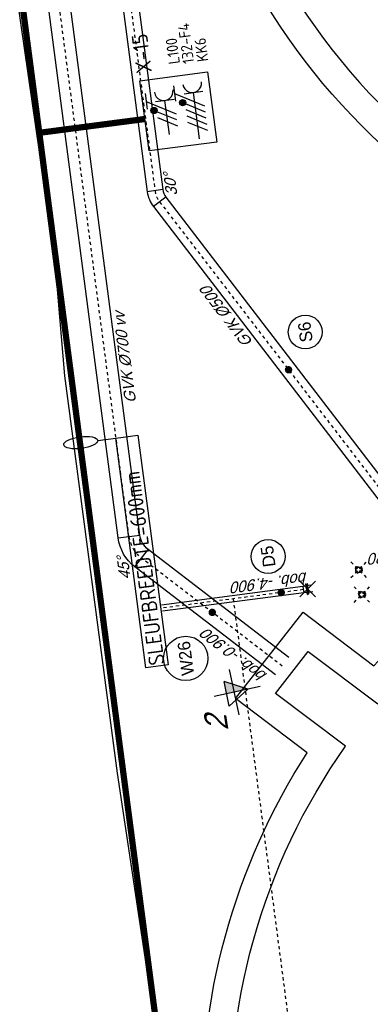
# Model space of a CAD drawing. Header units: metres. Extents: x 118052 to 118564, y 454784 to 455719.
# Tile 5 of 160: x 118171 to 118182, y 455193 to 455224. Entities that reach past the tile are written whole.
import ezdxf
from ezdxf.enums import TextEntityAlignment as Align

# ---------------------------------------------------------------- set-up
doc = ezdxf.new("R2010")
doc.units = ezdxf.units.M
doc.header["$LTSCALE"] = 0.5
doc.header["$PDMODE"] = 3
doc.header["$PDSIZE"] = 0.25
for name, pattern in [('CENTER', [2, 1.25, -0.25, 0.25, -0.25]), ('DASHED', [19.049999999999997, 12.7, -6.35]), ('HIDDEN2', [4.762499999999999, 3.175, -1.5875]), ('Tauw_L_Center1', [13, 8, -1.67, 1.66, -1.67]), ('Tauw_L_Center2', [6.4990000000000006, 4, -0.833, 0.833, -0.833])]:
    doc.linetypes.add(name, pattern=pattern)
for name, color, linetype in [('_gebouwen', 7, 'Continuous'), ('_verharding', 7, 'Continuous'), ('EL6221--', 6, 'Continuous'), ('EL6222--', 6, 'Continuous'), ('EL_N_A_EB00----REVISIE~-_-----', 1, 'Continuous'), ('GRAAFWERKZAAMHEDEN', 6, 'Continuous'), ('KABELLOOP', 6, 'Continuous'), ('Koningsstal VIEUWPORT', 254, 'Continuous'), ('ZU_N_-_AL999---LA_PE-63_vbr11__18_^200~N_-----', 7, 'Continuous'), ('ZU_N_-_AL999---LD_pvc200_vbr11__18_^200~N_-----', 7, 'Continuous'), ('ZU_N_-_AL999---LD_pvc200_vbr11__20_^200~M_-----', 7, 'Continuous'), ('ZU_N_-_AL999---LS_GVK500_pgr05__18_^200~-_-----', 7, 'Continuous'), ('ZU_N_-_AL999---LS_GVK500_pgr05__18_^200~B_-----', 7, 'Continuous'), ('ZU_N_-_AL999---LS_GVK500_pgr05__20_^200~M_-----', 7, 'Continuous'), ('ZU_N_-_AL999---LW_gvk700_vgr05__18_^200~-_-----', 7, 'Continuous'), ('ZU_N_-_AL999---LW_gvk700_vgr05__18_^200~B_-----', 7, 'Continuous'), ('ZU_N_-_AL999---LW_gvk700_vgr05__18_^200~N_-----', 7, 'Continuous'), ('ZU_N_-_AL999---LW_gvk700_vgr05__20_^200~M_-----', 7, 'Continuous'), ('ZU_N_-_DX1AMA--_maatvoering_ANG__18_^200', 7, 'Continuous'), ('ZU_N_-_EL999---LD_pvc200_vbr11~H_-----', 2, 'Tauw_L_Center2'), ('ZU_N_-_EL999---LD_pvc200_vbr11~W_-----', 8, 'Continuous'), ('ZU_N_-_EL999---LD_pvc80_sdr00~H_-----', 2, 'Tauw_L_Center2'), ('ZU_N_-_EL999---LS_GVK500_pgr05~H_-----', 2, 'Tauw_L_Center2'), ('ZU_N_-_EL999---LS_GVK500_pgr05~W_-----', 2, 'Continuous'), ('ZU_N_-_EL999---LW_gvk700_vgr05~H_-----', 2, 'Tauw_L_Center1'), ('ZU_N_-_EL999---LW_gvk700_vgr05~W_-----', 2, 'Continuous'), ('ZU_N_-_MB00----SYM_SONDERING~-_001--', 1, 'Continuous'), ('ZU_N_-_ML999---LD_pvc200_vbr11__20_^200~M_-----', 7, 'Continuous'), ('ZU_N_-_ML999---LS_GVK500_pgr05__20_^200~M_-----', 7, 'Continuous'), ('ZU_N_-_ML999---LW_gvk700_vgr05__20_^200~M_-----', 7, 'Continuous'), ('ZU_N_-_TB00----tekst__35_^200~-_-----', 7, 'Continuous'), ('ZU_N_A_EL990---L__GY-FM200_pn10~W_-----', 8, 'Continuous'), ('ZU_N_A_EL999---A__GY-straatpot~-_-----', 8, 'Continuous'), ('ZU_N_A_EL999---L__GY-VK200_pn10~W_-----', 8, 'Continuous')]:
    doc.layers.add(name, color=color, linetype=linetype)
doc.layers.add('_hekwerk', color=7, linetype='Continuous', lineweight=50)
doc.styles.add('BURO-018', font='Isocp.shx', dxfattribs={"height": 360})
doc.styles.add('BURO-025', font='Isocp.shx', dxfattribs={"height": 500})
doc.styles.add('civiel', font='civiel.shx')
doc.styles.add('TAUW-ISOCP', font='tcb_isocp.shx')
doc.styles.add('tcb_isocp', font='tcb_isocp.shx')
doc.dimstyles.new('tzu18-dot_^200', dxfattribs={"dimscale": 200, "dimtxt": 1.8, "dimasz": 3, "dimexe": 2, "dimexo": 0, "dimgap": 0.5, "dimtad": 1, "dimdec": 0, "dimzin": 0, "dimdsep": 46, "dimtxsty": 'TAUW-ISOCP', "dimblk": 'DOTSMALL', "dimcen": 2, "dimdle": 1.5, "dimclre": 8, "dimadec": 0, "dimazin": 0, "dimtp": 1, "dimtm": 1, "dimtfac": 1, "dimtix": 1, "dimtmove": 1, "dimatfit": 3, "dimldrblk": 'DOTSMALL', "dimfxl": 1, "dimtvp": 0.5, "dimtolj": 1, "dimtzin": 0, "dimlwd": -1, "dimlwe": 5, "dimarcsym": 0})

# ---------------------------------------------------------------- blocks, each defined once
blk = doc.blocks.new('_VK200200')
at = {"color": 0}
for p, q in [((0, 134), (0, -134)), ((0, 134), (24, 134)), ((24, 170.0000000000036), (24, -170.0000000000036)), ((41, 170.0000000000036), (24, 170.0000000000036)), ((41, 170.0000000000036), (41, -170.0000000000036)), ((41, 100), (140, 100)), ((61, 100), (41, 100)), ((140, 100), (140, -100)), ((0, -134), (24, -134)), ((41, -170.0000000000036), (24, -170.0000000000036)), ((41, -100), (140, -100)), ((61, -100), (41, -100))]:
    blk.add_line(p, q, dxfattribs=at)
blk.add_point((0, 0), dxfattribs=at)
blk = doc.blocks.new('zusondg1')
for p, q in [((0, -1.056103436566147), (0, 0.819315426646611)), ((-0.9336846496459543, 0), (0.933684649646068, 0)), ((-0.5, 0.314618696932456), (0, -0.5514067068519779)), ((-0.5, 0.314618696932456), (0.5, 0.314618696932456)), ((0, -0.5514067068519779), (0.5, 0.314618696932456))]:
    blk.add_line(p, q)
for points in [[(0, -0.5514067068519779), (0, 0.314618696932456), (0.5, 0.314618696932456)], [(0, -0.5514067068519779), (0, 0.314618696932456), (0.5, 0.314618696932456), (0, -0.5514067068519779)]]:
    blk.add_solid(points)
blk = doc.blocks.new('*D166')
at = {"layer": 'Defpoints', "color": 0, "transparency": 16777216}
for p in [(-247920.1056192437, 74161.68905294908), (-254674.4819742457, 64212.83795781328), (-284965.6980101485, 59848.63425696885), (-262229.9305387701, 59850.06411848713), (-238585.0830094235, 59851.55115258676)]:
    blk.add_point(p, dxfattribs=at)
at = {"layer": 'ZU_N_-_DX1AMA--_maatvoering_ANG__18_^200', "transparency": 16777216}
for start, end in [(25.52920445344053, 42.16630266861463), (2.840904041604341, 13.34765671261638)]:
    blk.add_arc((-262229.9305386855, 59850.06411857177), 8724.597330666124, start, end, dxfattribs=at)
for points in [[(-255815.4165380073, 65657.11464278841), (-255711.1097140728, 65756.39246750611), (-256061.0966001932, 66019.674026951)], [(-253444.0778456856, 60284.26679675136), (-253588.0334828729, 60280.69265041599), (-253505.3332252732, 59850.61281202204)]]:
    blk.add_solid(points, dxfattribs=at)
at = {"layer": 'ZU_N_-_DX1AMA--_maatvoering_ANG__18_^200', "transparency": 16777216, "insert": (-254002.6382923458, 62753.55527157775), "char_height": 360, "attachment_point": 5, "rotation": 109.43843058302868, "style": 'civiel'}
blk.add_mtext('\\A1;45.00°', dxfattribs=at)
blk = doc.blocks.new('_DotSmall')
at = {"color": 0, "linetype": 'ByBlock', "const_width": 0.5}
blk.add_lwpolyline([(-0.0625, 0, 1), (0.0625, 0, 1)], format="xyb", close=True, dxfattribs=at)
blk = doc.blocks.new('_ZUSTRPBA')
at = {"linetype": 'CENTER'}
for p, q in [((-140, 0), (140, 0)), ((0, 140), (0, -140))]:
    blk.add_line(p, q, dxfattribs=at)
at = {"color": 8, "linetype": 'HIDDEN2'}
blk.add_circle((0, 0), 115, dxfattribs=at)
for radius in [95, 83]:
    blk.add_circle((0, 0), radius)
at = {"linetype": 'CENTER'}
blk.add_point((0, 0), dxfattribs=at)
blk = doc.blocks.new('E00416')
at = {"color": 0, "linetype": 'Continuous'}
for p, q in [((-3, 7.982050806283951), (-2.99999988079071, 5.482050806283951)), ((-2.999999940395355, 6.732050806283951), (1.500000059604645, 4.133974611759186)), ((-1.499999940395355, 6.5), (1.500000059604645, 6.5)), ((1.192092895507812e-07, 1), (5.960464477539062e-08, 6.5)), ((1.500000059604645, 3.133974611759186), (-1.499999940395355, 4.866025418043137)), ((1.500000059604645, 2.133974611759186), (-1.499999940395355, 3.866025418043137))]:
    blk.add_line(p, q, dxfattribs=at)
at = {"color": 0, "linetype": 'Continuous', "const_width": 0.5}
blk.add_lwpolyline([(-1.683012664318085, 5.116025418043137, 1), (-2.183012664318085, 5.116025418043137, 1)], format="xyb", close=True, dxfattribs=at)
at = {"color": 0, "linetype": 'Continuous'}
blk.add_circle((-1.933012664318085, 5.116025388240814), 0.5000000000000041, dxfattribs=at)
blk.add_arc((5.960464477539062e-08, 8), 1.5, 180, 0, dxfattribs=at)
at = {"color": 0, "linetype": 'Continuous', "style": 'BURO-018', "flags": 1}
blk.add_attdef('E_MATCODE', text='', height=1.799999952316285, rotation=262.5836884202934, dxfattribs=at).set_placement((-436086809.6690868, 176092602.9433621), align=Align.MIDDLE)
at = {"color": 0, "linetype": 'Continuous', "style": 'BURO-018'}
for tag, p in [('E_GKAST', (5.960464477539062e-08, 13)), ('E_GROEP', (0, 10.00000002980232)), ('E_SGROEP', (4.500000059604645, 10))]:
    blk.add_attdef(tag, text='', height=1.8, dxfattribs=at).set_placement(p, align=Align.MIDDLE)
at = {"color": 0, "linetype": 'Continuous', "style": 'BURO-018', "flags": 1}
blk.add_attdef('E_VERMCODE', text='', height=1.8, dxfattribs=at).set_placement((13.00000005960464, 10), align=Align.MIDDLE)
blk = doc.blocks.new('111304D')
at = {"color": 0, "linetype": 'Continuous'}
for p, q in [((-3, 9.98205080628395), (-3, 7.482050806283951)), ((-3, 8.73205080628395), (1.500000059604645, 6.133974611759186)), ((-1.499999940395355, 8.5), (1.5, 8.5)), ((5.960464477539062e-08, 1.000000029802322), (5.960464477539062e-08, 8.5)), ((1.5, 5.133974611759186), (-1.499999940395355, 6.866025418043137)), ((1.500000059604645, 4.133974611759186), (-1.5, 5.866025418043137)), ((1.5, 3.133974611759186), (-1.499999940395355, 4.866025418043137)), ((1.500000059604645, 2.133974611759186), (-1.499999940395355, 3.866025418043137))]:
    blk.add_line(p, q, dxfattribs=at)
at = {"color": 0, "linetype": 'Continuous', "const_width": 0.5}
blk.add_lwpolyline([(-1.683012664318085, 7.116025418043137, 1), (-2.183012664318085, 7.116025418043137, 1)], format="xyb", close=True, dxfattribs=at)
at = {"color": 0, "linetype": 'Continuous'}
blk.add_circle((-1.93301260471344, 7.116025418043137), 0.5000000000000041, dxfattribs=at)
blk.add_arc((0, 10.00000002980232), 1.5, 180, 0, dxfattribs=at)
at = {"color": 0, "linetype": 'Continuous', "style": 'BURO-018', "flags": 1}
blk.add_attdef('E_MATCODE', text='', height=1.799999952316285, rotation=262.5836884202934, dxfattribs=at).set_placement((-436086809.6690868, 176092602.9433621), align=Align.MIDDLE)
at = {"color": 0, "linetype": 'Continuous', "style": 'BURO-018'}
for tag, p in [('E_GKAST', (5.960464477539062e-08, 15.5)), ('E_GROEP', (5.960464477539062e-08, 12.50000002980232)), ('E_SGROEP', (4.5, 12.5))]:
    blk.add_attdef(tag, text='', height=1.8, dxfattribs=at).set_placement(p, align=Align.MIDDLE)
at = {"color": 0, "linetype": 'Continuous', "style": 'BURO-018', "flags": 1}
blk.add_attdef('E_VERMCODE', text='', height=1.8, dxfattribs=at).set_placement((13, 12.5), align=Align.MIDDLE)
blk = doc.blocks.new('A$C051E189E')
at = {"layer": 'EL6221--'}
blk.add_lwpolyline([(33142.9405168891, 18297.83992794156), (35406.49494576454, 18297.84080278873), (35406.49578881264, 16116.58271425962), (33142.9413599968, 16116.58183938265)], close=True, dxfattribs=at)
ref = blk.add_blockref('111304D', (33114.45983666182, 16650.12303423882), dxfattribs=dict(at, xscale=200, yscale=200, zscale=200, rotation=270.0000221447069))
ref.add_attrib('E_GROEP', 'KK6', dxfattribs={"layer": '0', "color": 1, "linetype": 'Continuous', "height": 360, "rotation": 2.219811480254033e-05, "style": 'BURO-018'}).set_placement((36136.5293290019, 16221.08808064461), align=Align.MIDDLE)
ref.add_attrib('E_GKAST', 'L100', dxfattribs={"layer": '0', "color": 1, "linetype": 'Continuous', "height": 360, "rotation": 2.219811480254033e-05, "style": 'BURO-018'}).set_placement((36214.45964932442, 17135.18980392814), align=Align.MIDDLE)
ref.add_attrib('E_SGROEP', '132-F4', dxfattribs={"layer": '0', "color": 1, "linetype": 'Continuous', "height": 360, "rotation": 2.219811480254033e-05, "style": 'BURO-018'}).set_placement((36401.00197082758, 16682.39841580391), align=Align.MIDDLE)
at = {"layer": 'EL6222--', "xscale": 200, "yscale": 200, "zscale": 200, "rotation": 270.0000221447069}
blk.add_blockref('E00416', (33382.46075224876, 17586.83000534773), dxfattribs=at)
at = {"layer": 'EL6221--', "color": 2, "style": 'BURO-025'}
blk.add_text('X-15', height=499.9999999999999, dxfattribs=at).set_placement((35635.70385992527, 17876.01763880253))
blk = doc.blocks.new('A$C6DFC50BF')
at = {"layer": 'GRAAFWERKZAAMHEDEN'}
blk.add_line((24157.58632206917, 21137.03946098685), (24157.5863224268, 20551.21677431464), dxfattribs=at)
blk.add_lwpolyline([(16734.4043944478, 20551.21677434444), (24157.5863224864, 20551.21677431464), (24157.5863224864, 19837.52569523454), (16734.4043944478, 19837.52569523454)], close=True, dxfattribs=at)
blk.add_ellipse((24157.58632224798, 21685.30302250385), major_axis=(2.199296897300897e-07, 548.2635615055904), ratio=0.3406284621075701, dxfattribs=at)
at = {"layer": 'KABELLOOP', "linetype": 'DASHED', "const_width": 200}
for points in [[(114096.2090870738, 21708.39772927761), (-5705.788190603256, 21708.39772927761)], [(34173.42924171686, 18297.8403262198), (34173.42944836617, 21708.39772933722)]]:
    blk.add_lwpolyline(points, dxfattribs=at)
at = {"layer": 'GRAAFWERKZAAMHEDEN', "color": 2, "style": 'BURO-025'}
blk.add_text('SLEUFBREEDTE=600mm', height=500, rotation=359.9837082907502, dxfattribs=at).set_placement((16768.43774294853, 19941.5612308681))
blk = doc.blocks.new('Leidingen')
at = {"layer": 'ZU_N_-_EL999---LD_pvc200_vbr11~H_-----', "ltscale": 0.5}
blk.add_lwpolyline([(-243669.0829338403, 75086.1750184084), (-243669.1986911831, 79643.44433813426)], dxfattribs=at)
at = {"layer": 'ZU_N_-_EL999---LD_pvc200_vbr11~W_-----', "ltscale": 0.5}
for p, q in [((-243769.0766158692, 75086.17501571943), (-243769.2089701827, 79643.44419201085)), ((-243569.0806283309, 75086.17502128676), (-243569.2024419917, 79643.44448435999))]:
    blk.add_line(p, q, dxfattribs=at)
at = {"layer": 'ZU_N_-_EL999---LD_pvc80_sdr00~H_-----'}
blk.add_lwpolyline([(-243669.0829354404, 77350.06411846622), (-280415.8567096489, 77350.06411845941)], dxfattribs=at)
at = {"layer": 'ZU_N_-_EL999---LS_GVK500_pgr05~H_-----'}
blk.add_lwpolyline([(-189887.2734168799, 47854.57242358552), (-189888.2595539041, 63534.52305452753, 0.1989123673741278), (-190107.9628208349, 64064.83932400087), (-203954.7344449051, 77909.86936717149, 0.1989123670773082), (-204485.0783441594, 78129.50592753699), (-230375.4863066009, 78127.87766934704, 0.1316524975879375), (-230750.4799866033, 78027.37313844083), (-244703.579979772, 69970.37703739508), (-262229.9305388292, 59850.06411849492)], format="xyb", dxfattribs=at)
at = {"layer": 'ZU_N_-_EL999---LS_GVK500_pgr05~W_-----', "linetype": 'Continuous'}
for p, q in [((-230375.4705840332, 77877.87766985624), (-230375.5020292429, 78377.87766878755)), ((-230625.4663707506, 77810.8746492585), (-230875.4936026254, 78243.87162770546))]:
    blk.add_line(p, q, dxfattribs=at)
at = {"layer": 'ZU_N_-_EL999---LS_GVK500_pgr05~W_-----'}
for points in [[(-189637.2734163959, 47854.57242362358), (-189638.259554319, 63534.53877741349, 0.1989123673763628), (-189931.1972437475, 64241.62713667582), (-203777.968867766, 78086.65717983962, 0.1989123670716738), (-204485.0940668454, 78379.50592704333), (-230375.5020292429, 78377.87766878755, 0.1316524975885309), (-230875.4936026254, 78243.87162770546), (-262354.9441547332, 60066.56260774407)], [(-190137.2734174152, 47854.57242361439), (-190138.2595534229, 63534.50733163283, 0.1989123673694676), (-190284.7283980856, 63888.0515112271), (-204131.5000219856, 77733.08155443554, 0.1989123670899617), (-204485.0626215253, 77879.5059280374), (-230375.4705840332, 77877.87766985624, 0.1316524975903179), (-230625.4663707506, 77810.8746492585), (-262104.916922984, 59633.56562931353)]]:
    blk.add_lwpolyline(points, format="xyb", dxfattribs=at)
at = {"layer": 'ZU_N_-_EL999---LW_gvk700_vgr05~H_-----'}
blk.add_lwpolyline([(-246011.0373835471, 76070.99742810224), (-241996.5422246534, 80085.99756376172, -0.1989125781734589), (-241254.0985952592, 80393.58213668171), (-194928.1856661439, 80396.45800950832, -0.1989285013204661), (-194185.6583626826, 80088.92013164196), (-193478.5515816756, 79381.81335030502)], format="xyb", dxfattribs=at)
at = {"layer": 'ZU_N_-_EL999---LW_gvk700_vgr05~W_-----', "linetype": 'Continuous'}
for p, q in [((-241254.1203230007, 80743.58213590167), (-241254.0768676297, 80043.58213729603)), ((-242244.0451620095, 80333.46937218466), (-241749.0392872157, 79838.52575538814))]:
    blk.add_line(p, q, dxfattribs=at)
at = {"layer": 'ZU_N_-_EL999---LW_gvk700_vgr05~W_-----'}
for points in [[(-246258.5403209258, 76318.46923646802), (-242244.0451620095, 80333.46937218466, -0.1989125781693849), (-241254.1203230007, 80743.58213590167), (-194928.2073938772, 80746.45800884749, -0.1989285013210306), (-193938.1709893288, 80336.40750499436), (-193231.0642083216, 79629.30072371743)], [(-245763.5344461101, 75823.52561960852), (-241749.0392872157, 79838.52575538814, -0.1989125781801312), (-241254.0768676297, 80043.58213729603), (-194928.1639385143, 80046.4580101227, -0.1989285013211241), (-194433.1457361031, 79841.43275823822), (-193726.0389552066, 79134.3259769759)]]:
    blk.add_lwpolyline(points, format="xyb", dxfattribs=at)
at = {"layer": 'ZU_N_-_ML999---LD_pvc200_vbr11__20_^200~M_-----', "flags": 128}
blk.add_lwpolyline([(-243669.0829344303, 75796.81352820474, 0, 0, 0), (-243786.240905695, 75770.85183053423, 0, 91.82399999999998, 0), (-243777.313468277, 75772.83011186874, 91.82399999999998, 169.728, 0), (-243751.9370518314, 75778.45341557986, 169.728, 221.712, 0), (-243713.9075741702, 75786.8805827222, 221.712, 240, 0), (-243669.0829344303, 75796.81352820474, 240, 221.712, 0), (-243624.2582946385, 75806.74647374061, 221.712, 169.728, 0), (-243586.2288169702, 75815.17364082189, 169.728, 91.82399999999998, 0), (-243560.8524003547, 75820.79694451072, 91.82399999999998, 0, 0), (-243551.9249630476, 75822.77522585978, 0, 0, 0), (-243669.0829344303, 75796.81352820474, 0, 0, 0), (-242998.4922296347, 75945.41351630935, 0, 0, 0)], format="xyseb", dxfattribs=at)
at = {"layer": 'ZU_N_-_ML999---LD_pvc200_vbr11__20_^200~M_-----'}
blk.add_circle((-242467.8972402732, 76062.99106189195), 543.4662105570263, dxfattribs=at)
at = {"layer": 'ZU_N_-_ML999---LS_GVK500_pgr05__20_^200~M_-----', "flags": 128}
blk.add_lwpolyline([(-236620.7845653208, 74637.65894406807, 0, 0, 0), (-236723.2574004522, 74700.10346397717, 0, 91.82399999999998, 0), (-236715.4489704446, 74695.34519155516, 91.82399999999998, 169.728, 0), (-236693.2533543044, 74681.81970861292, 169.728, 221.712, 0), (-236659.9906720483, 74661.55021738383, 221.712, 240, 0), (-236620.7845653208, 74637.65894406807, 240, 221.712, 0), (-236581.5784586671, 74613.76767076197, 221.712, 169.728, 0), (-236548.315776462, 74593.49817965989, 169.728, 91.82399999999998, 0), (-236526.1201603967, 74579.9726965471, 91.82399999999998, 0, 0), (-236518.3117302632, 74575.21442416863, 0, 0, 0), (-236620.7845653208, 74637.65894406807, 0, 0, 0), (-235954.6758736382, 74231.74807589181, 0, 0, 0)], format="xyseb", dxfattribs=at)
at = {"layer": 'ZU_N_-_ML999---LS_GVK500_pgr05__20_^200~M_-----'}
blk.add_circle((-235491.6718098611, 73949.6043599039), 542.197233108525, dxfattribs=at)
at = {"layer": 'ZU_N_-_ML999---LW_gvk700_vgr05__20_^200~M_-----', "flags": 128}
blk.add_lwpolyline([(-244012.7354190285, 78069.55075575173, 0, 0, 0), (-243917.3894796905, 77996.68682866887, 0, 91.82399999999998, 0), (-243924.6548402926, 78002.23905993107, 91.82399999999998, 169.728, 0), (-243945.3067708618, 78018.02138647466, 169.728, 221.712, 0), (-243976.2560626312, 78041.67301725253, 221.712, 240, 0), (-244012.7354190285, 78069.55075575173, 240, 221.712, 0), (-244049.2147754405, 78097.42849425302, 221.712, 169.728, 0), (-244080.1640672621, 78121.08012497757, 169.728, 91.82399999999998, 0), (-244100.8159976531, 78136.86245161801, 91.82399999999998, 0, 0), (-244108.0813581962, 78142.41468287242, 0, 0, 0), (-244012.7354190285, 78069.55075575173, 0, 0, 0), (-244800.2237041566, 78671.35393117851, 0, 0, 0)], format="xyseb", dxfattribs=at)
at = {"layer": 'ZU_N_-_ML999---LW_gvk700_vgr05__20_^200~M_-----'}
blk.add_circle((-245363.0903271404, 79101.49991236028), 708.409768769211, dxfattribs=at)
at = {"layer": 'ZU_N_A_EL990---L__GY-FM200_pn10~W_-----'}
for p, q in [((-243839.0766119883, 74943.20854491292), (-243499.0766118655, 74943.2085448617)), ((-243839.0766118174, 74926.20854488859), (-243839.0766119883, 74943.20854491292)), ((-243839.0766118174, 74926.20854488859), (-243499.076611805, 74926.20854491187)), ((-243787.576611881, 74946.20854484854), (-243550.5766119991, 74946.208544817)), ((-243780.0766118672, 74906.20854488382), (-243780.076611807, 74926.20854488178)), ((-243780.0766119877, 74796.67217117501), (-243780.0766118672, 74906.20854488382)), ((-243558.0766119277, 74906.2085448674), (-243558.0766118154, 74926.20854491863)), ((-243558.0766118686, 74796.66844972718), (-243558.0766119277, 74906.2085448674)), ((-243499.076611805, 74926.20854491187), (-243499.0766118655, 74943.2085448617))]:
    blk.add_line(p, q, dxfattribs=at)
blk.add_point((-243669.0766117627, 74946.20854480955), dxfattribs=at)
at = {"layer": 'EL_N_A_EB00----REVISIE~-_-----'}
for name in ['A$C051E189E', 'A$C6DFC50BF']:
    blk.add_blockref(name, (-262229.9305388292, 59850.06411849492), dxfattribs=at)
at = {"layer": 'ZU_N_-_MB00----SYM_SONDERING~-_001--', "xscale": 799.9999999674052, "yscale": 800.0000000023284, "zscale": 799.9999999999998, "rotation": 4.735440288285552}
blk.add_blockref('zusondg1', (-246638.7208030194, 77700.13695801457), dxfattribs=at)
at = {"layer": 'ZU_N_A_EL999---A__GY-straatpot~-_-----', "lineweight": -3, "rotation": 127.5000000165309}
for p in [(-244069.0606154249, 73246.66658899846), (-243269.0606152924, 73246.66658896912)]:
    blk.add_blockref('_ZUSTRPBA', p, dxfattribs=at)
at = {"layer": 'ZU_N_A_EL999---L__GY-VK200_pn10~W_-----', "ltscale": 0.5, "xscale": -1, "rotation": 270.0000015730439}
blk.add_blockref('_VK200200', (-243669.0766117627, 74946.20854480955), dxfattribs=at)
at = {"layer": 'ZU_N_-_AL999---LA_PE-63_vbr11__18_^200~N_-----', "style": 'tcb_isocp', "oblique": 20.00023775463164}
blk.add_text('bob. -3.720', height=359.9999999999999, rotation=90, dxfattribs=at).set_placement((-242794.5890145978, 70408.45634799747))
at = {"layer": 'ZU_N_-_AL999---LD_pvc200_vbr11__18_^200~N_-----', "style": 'tcb_isocp', "oblique": 20.00023775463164}
blk.add_text('bob. -4.900', height=359.9999999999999, rotation=90, dxfattribs=at).set_placement((-243129.3287477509, 74891.79232586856))
at = {"layer": 'ZU_N_-_AL999---LD_pvc200_vbr11__20_^200~M_-----', "style": 'tcb_isocp'}
blk.add_text('D5', height=399.9999999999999, dxfattribs=at).set_placement((-242467.8972402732, 76062.99106189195), align=Align.MIDDLE)
at = {"layer": 'ZU_N_-_AL999---LS_GVK500_pgr05__18_^200~-_-----', "style": 'tcb_isocp', "oblique": 20.00023775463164}
blk.add_text('GVK %%129500', height=359.9999999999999, rotation=30.00360205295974, dxfattribs=at).set_placement((-235604.9277467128, 75632.88558197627))
at = {"layer": 'ZU_N_-_AL999---LS_GVK500_pgr05__18_^200~B_-----', "style": 'tcb_isocp', "oblique": 20.00023775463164}
blk.add_text('30%%d', height=359.9999999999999, dxfattribs=at).set_placement((-230251.8030164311, 77614.76550660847), align=Align.MIDDLE_CENTER)
at = {"layer": 'ZU_N_-_AL999---LS_GVK500_pgr05__20_^200~M_-----', "style": 'tcb_isocp'}
blk.add_text('S6', height=399.9999999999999, dxfattribs=at).set_placement((-235491.6718098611, 73949.6043599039), align=Align.MIDDLE)
at = {"layer": 'ZU_N_-_AL999---LW_gvk700_vgr05__18_^200~-_-----', "style": 'tcb_isocp', "oblique": 20.00023775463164}
blk.add_text('GVK %%129700 vv', height=359.9999999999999, rotation=0.003556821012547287, dxfattribs=at).set_placement((-237031.6768461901, 79607.37894253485))
at = {"layer": 'ZU_N_-_AL999---LW_gvk700_vgr05__18_^200~B_-----', "style": 'tcb_isocp', "oblique": 20.00023775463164}
blk.add_text('45%%d', height=359.9999999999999, dxfattribs=at).set_placement((-242249.4840915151, 80692.57179296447), align=Align.MIDDLE_CENTER)
at = {"layer": 'ZU_N_-_AL999---LW_gvk700_vgr05__18_^200~N_-----', "style": 'tcb_isocp', "oblique": 20.00023775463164}
blk.add_text('bob. -0.900', height=359.9999999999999, rotation=45.00360414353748, dxfattribs=at).set_placement((-246213.9007612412, 76558.60945799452))
at = {"layer": 'ZU_N_-_AL999---LW_gvk700_vgr05__20_^200~M_-----', "style": 'tcb_isocp'}
blk.add_text('W26', height=399.9999999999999, dxfattribs=at).set_placement((-245363.0903271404, 79101.49991236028), align=Align.MIDDLE)
at = {"layer": 'ZU_N_-_TB00----tekst__35_^200~-_-----', "style": 'tcb_isocp', "oblique": 20.00023775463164}
blk.add_text('2', height=699.9999999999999, rotation=1.435440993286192, dxfattribs=at).set_placement((-247570.6950311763, 78402.45140215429), align=Align.MIDDLE)
at = {"layer": 'ZU_N_-_DX1AMA--_maatvoering_ANG__18_^200'}
dim = blk.add_angular_dim_2l(base=(-254674.4819742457, 64212.83795781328), line1=((-238585.0830094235, 59851.55115258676), (-284965.6980101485, 59848.63425696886)), line2=((-262229.9305387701, 59850.06411848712), (-247920.1056192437, 74161.68905294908)), dimstyle='tzu18-dot_^200', override={"dimasz": 2.16, "dimexe": 0, "dimgap": 0.6, "dimtad": 0, "dimtxsty": 'civiel', "dimcen": 0.1, "dimdle": 0, "dimclrd": 256, "dimclre": 3, "dimclrt": 256, "dimadec": 2, "dimtm": 0, "dimtofl": 0, "dimtmove": 0, "dimtvp": 0}, dxfattribs=at)
dim.commit()
dim.dimension.update_dxf_attribs({"geometry": '*D166', "text_midpoint": (-254002.6382923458, 62753.55527157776), "dimtype": 162})

msp = doc.modelspace()

# ---------------------------------------------------------------- linework, layer by layer
at = {"layer": '_gebouwen'}
for points in [[(118198.119625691, 455215.4056844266), (118198.1792108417, 455215.2700521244), (118200.2682108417, 455215.5300521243), (118200.2851376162, 455215.6698645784, 0.3830161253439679), (118216.9751982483, 455236.997919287), (118217.1108305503, 455237.0575044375), (118216.8508305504, 455239.1465044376), (118216.7110180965, 455239.1634312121, 0.3844101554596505), (118195.284681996, 455255.8466022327), (118195.234, 455255.978), (118193.145, 455255.718), (118193.1204796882, 455255.5718998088, 0.3830161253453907), (118176.5342804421, 455234.162975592), (118176.4028826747, 455234.1122935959), (118176.6628826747, 455232.0232935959), (118176.808982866, 455231.9987732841, 0.3816233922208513)], [(118181.1970741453, 455200.8873962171), (118178.963, 455202.58), (118180.014, 455203.922), (118182.2357223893, 455202.2405601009, -0.1722066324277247), (118193.9018180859, 455209.1220331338), (118193.942, 455209.652), (118196.185, 455209.946), (118196.3753176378, 455209.4459729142, -0.3784841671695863), (118217.6364928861, 455193.1124961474), (118218.168677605, 455193.0574751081), (118218.4626776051, 455190.8144751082), (118217.9609690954, 455190.6390669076, -0.3785461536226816), (118201.6277936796, 455169.3735111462), (118201.5727726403, 455168.8413264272), (118199.3297726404, 455168.5473264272), (118199.1543644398, 455169.0490349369, -0.3786081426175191), (118177.8879708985, 455185.3865205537), (118177.3580040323, 455185.4267024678), (118177.0640040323, 455187.6697024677), (118177.5640311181, 455187.8600201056, -0.1719370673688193)]]:
    msp.add_lwpolyline(points, format="xyb", close=True, dxfattribs=at)
at = {"layer": '_hekwerk', "lineweight": -2}
msp.add_lwpolyline([(118271.8224141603, 455327.3720709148), (118271.7863241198, 455334.5867313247), (118269.558, 455347.086), (118266.9163241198, 455360.4347313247), (118264.1786573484, 455377.5886351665), (118261.9046651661, 455395.0877247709), (118155.6559999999, 455382.2426666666), (118160.288, 455306.6199999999), (118162.379, 455281.874), (118167.107, 455249.7279999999), (118171.917, 455216.499), (118172.227, 455212.7359999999), (118173.912, 455200.03), (118178.156, 455171.7509999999), (118179.927, 455159.5309999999), (118195.4584849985, 455159.3820569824), (118211.5634896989, 455159.4226150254), (118222.6108883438, 455159.6400007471), (118292.6487714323, 455168.5302653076), (118294.1190167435, 455171.3829988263), (118292.823, 455193.84), (118292.2163301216, 455198.35799452)], dxfattribs=at)
at = {"layer": '_verharding'}
for points in [[(118198.9044867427, 455214.4533770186), (118197.624931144, 455214.2941216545), (118197.5457502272, 455214.4743593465, -0.3645239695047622), (118176.0467429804, 455231.2141142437), (118175.8525948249, 455231.2466985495), (118175.4229240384, 455234.6989380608), (118175.5987442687, 455234.7667544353, -0.1550531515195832), (118178.9802319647, 455247.1345522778), (118178.0017626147, 455247.8646486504), (118180.0645064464, 455250.5999371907), (118181.1126968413, 455249.8987551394, -0.1565200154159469), (118192.3358206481, 455256.3341396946), (118192.3684049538, 455256.5282878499), (118195.820644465, 455256.9579586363), (118195.8884608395, 455256.7821384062, -0.04666700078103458), (118199.8262286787, 455256.5752235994)], [(118210.9378867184, 455172.7072425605, -0.1126862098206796), (118202.4555624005, 455168.6284618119), (118202.3948660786, 455168.0413835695), (118198.72157477, 455167.5599089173), (118198.5275089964, 455168.1149824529, -0.3600753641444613), (118177.1470252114, 455184.5401156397), (118176.5606875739, 455184.5845715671), (118176.0792129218, 455188.2578628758), (118176.6308165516, 455188.4678113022, -0.153253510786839), (118179.9757293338, 455200.6835907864), (118177.6905534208, 455202.4149108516), (118179.8512526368, 455205.1738626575), (118182.1093911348, 455203.4648623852, -0.1534224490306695), (118193.0554131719, 455209.8629788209), (118193.0998690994, 455210.4493164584), (118196.773160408, 455210.9307911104), (118196.9831088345, 455210.3791874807, -0.0291440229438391), (118199.4455951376, 455210.3264851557, -0.0291440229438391)]]:
    msp.add_lwpolyline(points, format="xyb", dxfattribs=at)

# ---------------------------------------------------------------- block references
at = {"layer": 'Koningsstal VIEUWPORT', "color": 6, "xscale": 0.0009975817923, "yscale": 0.0009975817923, "zscale": 0.0009975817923, "rotation": 97.46987594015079}
msp.add_blockref('Leidingen', (118222.5204054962, 455456.6506997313), dxfattribs=at)

doc.saveas('drawing.dxf')
